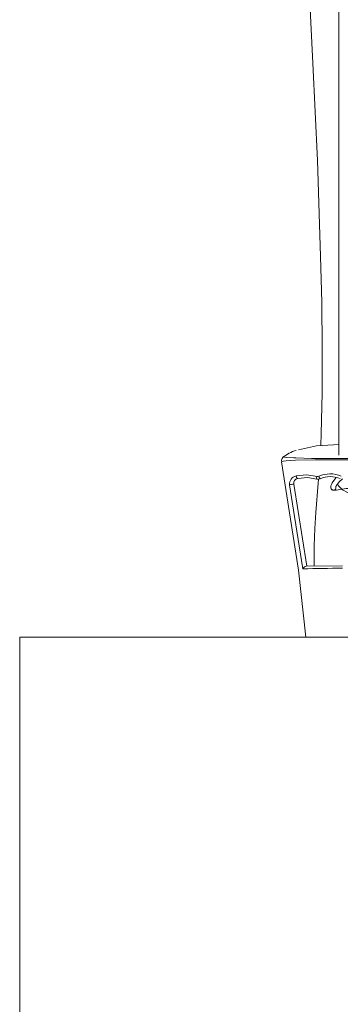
# Model space of a CAD drawing. Header units: millimetres. Extents: x -208 to 649, y -1708 to 186.
# Tile 5 of 22: x -72 to -9, y -1515 to -1321. Entities that reach past the tile are written whole.
import ezdxf

# ---------------------------------------------------------------- set-up
doc = ezdxf.new("R2010")
doc.units = ezdxf.units.MM

msp = doc.modelspace()

# ---------------------------------------------------------------- linework, layer by layer
at = {"color": 7, "linetype": 'Continuous', "lineweight": 15}
for p, q in [((-9.65, -958.33), (-9.65, -1406.66)), ((-18.47, -1412.36), (-15.88, -1428.47)), ((-9.8, -1412.47), (-10.01, -1412.52)), ((-16.03, -1428.47), (-8.91, -1428.45)), ((-72.37, -1442.45), (-72.37, -1522.45)), ((54.63, -1442.45), (-72.37, -1442.45))]:
    msp.add_line(p, q, dxfattribs=at)
at = {"color": 7, "linetype": 'Continuous', "lineweight": 15, "flags": 128}
for points in [[(-15.67, -1310.8), (-14.7, -1329.58), (-13.84, -1348.69), (-13.2, -1367.54), (-12.99, -1376.63), (-12.87, -1385.64), (-12.89, -1394.37), (-13.08, -1402.46), (-13.19, -1404.71)], [(-17.56, -1405.59), (-14.04, -1404.81), (-9.54, -1404.55)], [(-20.87, -1407.96), (-17.52, -1429.28), (-16.1, -1442.45)], [(-18.01, -1410.74), (-15.89, -1410.54), (-13.91, -1410.85)], [(-17.69, -1411.22), (-17.74, -1411.22), (-17.78, -1411.2), (-17.83, -1411.16), (-17.88, -1411.1), (-17.92, -1411.03), (-17.96, -1410.94), (-17.99, -1410.84), (-18.01, -1410.74)], [(-13.97, -1411.35), (-15.78, -1411.06), (-17.69, -1411.22)], [(-13.6, -1411.36), (-13.66, -1412.18), (-14.12, -1417.92), (-14.34, -1421.09), (-14.49, -1424.51), (-14.46, -1428.31), (-14.45, -1428.47)], [(-13.28, -1411.31), (-13.63, -1411.39), (-13.97, -1411.35)], [(-13.91, -1410.85), (-13.74, -1410.86), (-13.56, -1410.82)], [(-10.18, -1411.15), (-10.94, -1412.11), (-11.09, -1412.4), (-11.2, -1412.71), (-11.22, -1412.89), (-11.2, -1413.08), (-11.13, -1413.27), (-10.98, -1413.45)], [(-10.23, -1412.82), (-10.22, -1412.82), (-10.21, -1412.81), (-10.2, -1412.79), (-10.18, -1412.78), (-10.16, -1412.74), (-10.1, -1412.64), (-9.54, -1411.92), (-8.9, -1411.31)], [(-16.7, -1429.01), (-18.33, -1418.74), (-19.31, -1412.48)], [(-10.98, -1413.45), (-10.68, -1413.57), (-10.06, -1413.55), (-9.73, -1413.48), (-9.39, -1413.41), (-9.02, -1413.33), (-8.6, -1413.26), (-8.2, -1413.21), (-7.81, -1413.19), (-7.1, -1413.21), (-6.33, -1413.32), (-5.46, -1413.58), (-4.47, -1414.06)], [(-9.86, -1412.33), (-9.71, -1412.67), (-8.91, -1413.47), (-7.53, -1414.23), (-5.73, -1414.62), (-4.99, -1414.53), (-4.39, -1414.28), (-4.28, -1414.18)]]:
    msp.add_lwpolyline(points, dxfattribs=at)
at = {"color": 8, "linetype": 'Continuous', "lineweight": 15, "flags": 128}
for points in [[(2.96, -1407.95), (2.97, -1407.95), (2.88, -1407.93), (2.54, -1407.86), (2.21, -1407.81), (1.34, -1407.72), (0.5, -1407.67), (-0.71, -1407.63), (-2.44, -1407.59), (-5.14, -1407.56), (-8.17, -1407.55), (-9.87, -1407.55), (-14.26, -1407.57), (-18.11, -1407.65), (-19.95, -1407.78), (-20.53, -1407.87), (-20.78, -1407.93), (-20.86, -1407.96), (-20.86, -1407.96)], [(-20.52, -1407.01), (-20.52, -1407.01), (-20.48, -1407.01), (-20.33, -1407.03), (-19.85, -1407.09), (-18.52, -1407.19), (-18.08, -1407.21), (-15.02, -1407.29), (-14.25, -1407.3), (-8.17, -1407.33), (-5.14, -1407.32), (-2.45, -1407.28), (-0.73, -1407.24), (0.46, -1407.19), (1.28, -1407.14), (2.09, -1407.06), (2.37, -1407.03), (2.59, -1407.01), (2.62, -1407.02)], [(-11.1, -1413.3), (-11.02, -1413.41), (-10.89, -1413.5), (-10.8, -1413.53), (-10.7, -1413.54), (-10.58, -1413.52), (-10.47, -1413.48), (-10.37, -1413.41), (-10.3, -1413.32), (-10.24, -1413.22), (-10.21, -1413.12), (-10.2, -1412.95), (-10.24, -1412.82), (-10.24, -1412.82)]]:
    msp.add_lwpolyline(points, dxfattribs=at)
at = {"color": 7, "linetype": 'Continuous', "lineweight": 15}
for centre, radius, start, end in [((-15.69, -1413.26), 7.89, 107.0501, 128.4917), ((-19.91, -1407.76), 0.965, 117.1985, 191.7999), ((-17.72, -1412.32), 1.6, 100.6561, 185.9122), ((-17.48, -1412.2), 1, 102.2789, 189.1275), ((-13.21, -1411.18), 0.78, 154.8845, 192.9065), ((-11.29, -1416), 5.66, 67.6811, 113.7044), ((-12.39, -1410.46), 1.23, 196.9806, 223.249), ((-11.26, -1415.88), 5, 67.3219, 113.8875), ((-17.78, -1419.97), 7.64, 95.2042, 101.5848), ((-15.82, -1429.42), 0.967, 102.6281, 155.3441), ((-8.69, -1731.42), 302.51, 90.0404, 91.5165)]:
    msp.add_arc(centre, radius, start, end, dxfattribs=at)

doc.saveas('drawing.dxf')
